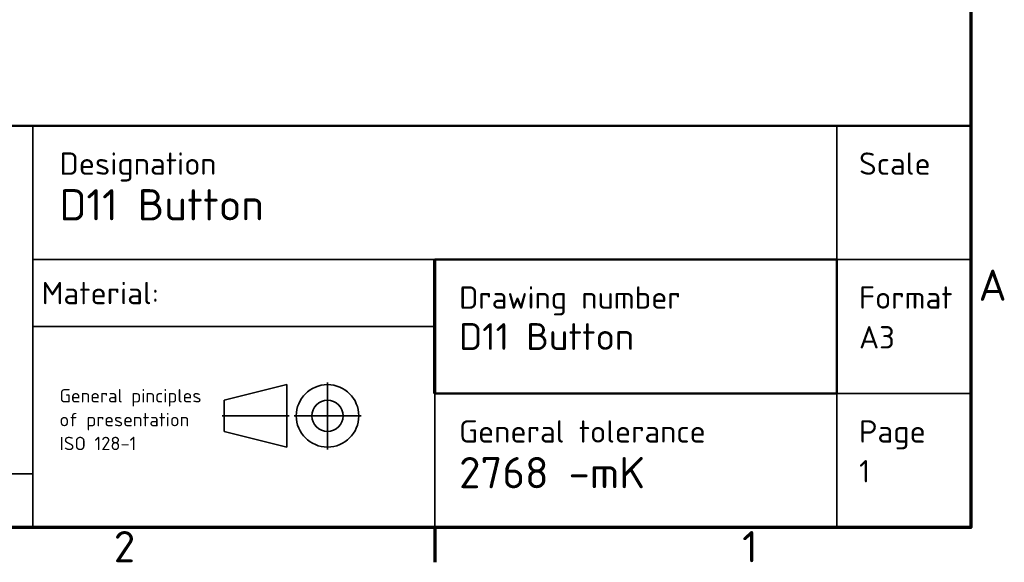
# Model space of a CAD drawing. Header units: millimetres. Extents: x 0 to 420, y 0 to 297.
# Tile 3 of 8: x 304 to 414, y 6 to 67. Entities that reach past the tile are written whole.
import ezdxf

# ---------------------------------------------------------------- set-up
doc = ezdxf.new("R2010")
doc.units = ezdxf.units.MM
doc.layers.add('Rahmen (ISO)', color=7, linetype='Continuous', lineweight=70)
doc.layers.add('Titel (ISO)', color=7, linetype='Continuous', lineweight=50)
doc.styles.add('Notiztext (DIN)', font='isocpeur.ttf')

# ---------------------------------------------------------------- blocks, each defined once
blk = doc.blocks.new('Ränder Vorgaberahmen')
at = {"layer": 'Rahmen (ISO)'}
blk.add_line((350, 10), (350, 6.1), dxfattribs=at)
at = {"layer": 'Rahmen (ISO)', "flags": 128}
blk.add_lwpolyline([(10, 10), (10, 287), (410, 287), (410, 10), (10, 10)], dxfattribs=at)
at = {"layer": 'Rahmen (ISO)', "char_height": 3.5, "attachment_point": 7, "style": 'Notiztext (DIN)'}
for s, insert in [('A', (410.88, 35.38)), ('2', (314.08, 6.1)), ('1', (384.42, 6.1))]:
    blk.add_mtext(s, dxfattribs=dict(at, insert=insert))
blk = doc.blocks.new('Schriftfelder BHA')
at = {"layer": 'Titel (ISO)'}
for p, q in [((402.33, 69.29), (222.33, 69.29)), ((402.33, 24.29), (402.33, 69.29)), ((342.33, 54.29), (387.33, 54.29)), ((387.33, 54.29), (387.33, 39.29)), ((387.33, 39.29), (342.33, 39.29)), ((402.33, 24.29), (222.33, 24.29))]:
    blk.add_line(p, q, dxfattribs=at)
at = {"layer": 'Titel (ISO)', "lineweight": 35}
for p, q in [((342.33, 69.29), (297.33, 69.29)), ((297.33, 69.29), (297.33, 54.29)), ((387.33, 69.29), (342.33, 69.29)), ((387.33, 69.29), (402.33, 69.29)), ((387.33, 69.29), (387.33, 54.29)), ((297.33, 54.29), (402.33, 54.29)), ((297.33, 54.29), (297.33, 46.79)), ((387.33, 54.29), (387.33, 39.29)), ((342.33, 46.79), (297.33, 46.79)), ((297.33, 46.79), (297.33, 39.29)), ((318.78, 38.54), (325.78, 40.29)), ((325.78, 40.29), (325.78, 33.29)), ((297.33, 39.29), (297.33, 24.29)), ((387.33, 39.29), (342.33, 39.29)), ((342.33, 39.29), (342.33, 24.29)), ((387.33, 39.29), (402.33, 39.29)), ((387.33, 39.29), (387.33, 24.29)), ((318.78, 38.54), (318.78, 35.04)), ((318.78, 35.04), (325.78, 33.29)), ((297.33, 30.29), (222.33, 30.29))]:
    blk.add_line(p, q, dxfattribs=at)
at = {"layer": 'Titel (ISO)', "lineweight": 70}
blk.add_line((342.33, 39.29), (342.33, 54.29), dxfattribs=at)
at = {"layer": 'Titel (ISO)', "linetype": 'Continuous', "lineweight": 35}
for p, q in [((330.33, 40.54), (330.33, 33.04)), ((318.53, 36.79), (326.03, 36.79)), ((334.08, 36.79), (326.58, 36.79))]:
    blk.add_line(p, q, dxfattribs=at)
at = {"layer": 'Titel (ISO)', "lineweight": 35}
for radius in [3.5, 1.75]:
    blk.add_circle((330.33, 36.79), radius, dxfattribs=at)
at = {"layer": 'Titel (ISO)', "attachment_point": 1, "style": 'Notiztext (DIN)'}
for s, insert, char_height, line_spacing_factor in [('{\\H0.71429x;Designation\\P\\H1.4x;D11 Button}', (300.33, 66.29), 3.5, 0.986474), ('\\fISOCPEUR|b0|i0;\\H2.5000;Scale\\P', (389.83, 66.29), 2.5, 2.4), ('{\\H0.71429x;Drawing number\\P\\H1.2x;D11 Button}', (345.06, 51.29), 3.5, 0.987666), ('\\fISOCPEUR|b0|i0;\\H2.5000;Format\\P\\fISOCPEUR|b0|i0;\\H2.5000;A3', (389.83, 51.29), 2.5, 1.068348), ('\\fISOCPEUR|b0|i0;\\H1.5000;General pinciples\\P\\fISOCPEUR|b0|i0;\\H1.5000;of presentation\\P\\fISOCPEUR|b0|i0;\\H1.5000;ISO 128-1', (300.33, 39.79), 1.5, 1.068348), ('{\\H0.71429x;General tolerance\\P\\H1.4x;2768 -mK}', (345.06, 36.29), 3.5, 0.986474), ('\\fISOCPEUR|b0|i0;\\H2.5000;Page\\P\\fISOCPEUR|b0|i0;\\H2.5000;1', (389.83, 36.29), 2.5, 1.068348)]:
    blk.add_mtext(s, dxfattribs=dict(at, insert=insert, char_height=char_height, line_spacing_factor=line_spacing_factor))
at = {"layer": 'Titel (ISO)', "insert": (298.33, 51.79), "char_height": 2.5, "attachment_point": 1, "style": 'Notiztext (DIN)'}
blk.add_mtext('\\fISOCPEUR|b0|i0;\\H2.5000;Material:', dxfattribs=at)

msp = doc.modelspace()

# ---------------------------------------------------------------- block references
for name, p in [('Ränder Vorgaberahmen', (0, 0)), ('Schriftfelder BHA', (7.6718, -14.2862))]:
    msp.add_blockref(name, p)

doc.saveas('drawing.dxf')
